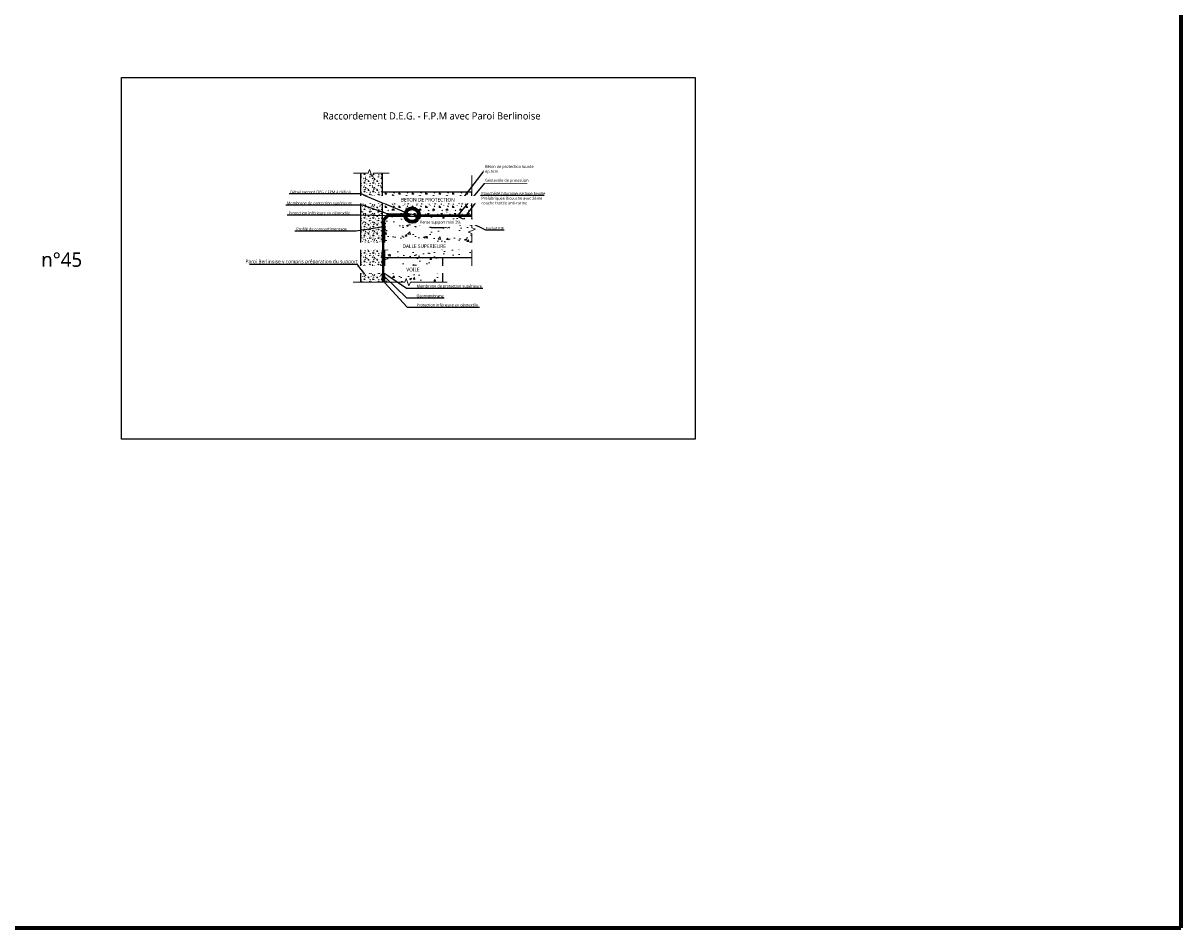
# Model space of a CAD drawing. Header units: millimetres. Extents: x -3314 to 21255525, y -15000 to 1735000.
# Tile 76 of 109: x 29666 to 30474, y 8850 to 9480. Entities that reach past the tile are written whole.
import ezdxf
from ezdxf import colors
from ezdxf.entities.mleader import LeaderData, LeaderLine
from ezdxf.math import Vec2, Vec3

# ---------------------------------------------------------------- set-up
doc = ezdxf.new("R2010")
doc.units = ezdxf.units.MM
for name, pattern in [('CACHE2', [0.1875, 0.125, -0.0625]), ('CONTINU', [0]), ('TIRETPT', [1, 0.5, -0.25, 0, -0.25])]:
    doc.linetypes.add(name, pattern=pattern)
for name, color, linetype, lineweight in [('Dessin_AXE', 8, 'Continuous', 5), ('Dessin_HACHURES', 253, 'Continuous', 9), ('SYSTEME_DEG_ Geomembrane SYNTHETIQUE', 1, 'Continuous', 9), ('SYSTEME_DEG_Protection superieure', 5, 'Continuous', 9), ('SYSTEME_FPM_Enduit EIF', 6, 'Continuous', 9), ("SYSTEME_FPM_Feuille Bitume + enduit d'imperméabilisation", 4, 'Continuous', 9), ('SYSTEME_FPM_GEOTEXTILE de protection', 3, 'ISOLATION', 5)]:
    doc.layers.add(name, color=color, linetype=linetype, lineweight=lineweight)
for name, color, linetype in [('Dessin_CONTOURS BETON', 7, 'Continuous'), ('Dessin_TEXTES', 7, 'CONTINU'), ('Matériel_Profilé de compartimentage', 7, 'Continuous')]:
    doc.layers.add(name, color=color, linetype=linetype)
doc.layers.add('GEN-_-FMULT', color=210, linetype='Continuous', plot=False)
doc.styles.add('Arial', font='segoeui.ttf')
doc.styles.add('txt-moyen', font='segoeui.ttf')
doc.linetypes.add('ISOLATION', pattern='A,0.0001,-0.1,[134,ltypeshp.shx,S=0.1,R=0,X=-0.1,Y=0],-0.2,[134,ltypeshp.shx,S=0.1,R=180,X=0.1,Y=0],-0.1', length=0.4001)
doc.dimstyles.new('1000F2', dxfattribs={"dimscale": 10, "dimtxt": 0.25, "dimasz": 0.3, "dimexe": 0.2, "dimexo": 0, "dimgap": 0.1, "dimtad": 1, "dimzin": 0, "dimdsep": 46, "dimtxsty": 'txt-moyen', "dimcen": 0.1, "dimclrd": 256, "dimclre": 256, "dimclrt": 256, "dimazin": 0, "dimtfac": 1, "dimtmove": 2, "dimatfit": 3, "dimfxl": 1, "dimtolj": 1, "dimtzin": 0, "dimlwd": -1, "dimlwe": -1, "dimarcsym": 0})

msp = doc.modelspace()

# ---------------------------------------------------------------- hatches: boundary and pattern name
at = {"layer": 'Dessin_HACHURES'}
h = msp.add_hatch(dxfattribs=at)
h.set_pattern_fill('CONCRETE1', color=256, scale=0.3)
h.paths.add_polyline_path([(29916.8317, 9375.4351), (29910.6901, 9375.4351), (29909.7526, 9372.8594), (29908.8151, 9375.4351), (29901.836, 9375.4351), (29901.836, 9316.4877), (29901.836, 9299.4785), (29916.8317, 9299.4785), (29916.8317, 9349.5276)])
at = {"layer": 'Dessin_HACHURES', "linetype": 'ByBlock'}
h = msp.add_hatch(dxfattribs=at)
h.set_pattern_fill('CONCRETE1', color=256, scale=0.462523)
h.set_pattern_definition([(0, (51394.3875, 3552.623), (9.3984772, 9.3984772), [1.1748097, -8.2236676]), (90, (51394.3875, 3552.623), (-9.3984772, 9.3984772), [1.1748097, -8.2236676]), (135, (51395.5623, 3552.6226), (-9.3984772, 8e-16), [1.6614318, -11.6300225]), (0, (51395.562, 3557.909), (9.3984772, 9.3984772), [1.1748097, -8.2236676]), (45, (51396.15, 3557.322), (0, 9.3984772), [0.8307154, -12.460738]), (135, (51396.15, 3557.322), (-9.3984772, 8e-16), [0.8307154, -12.460738]), (0, (51399.087, 3560.259), (9.3984772, 9.3984772), [1.6614318, -7.7370455]), (45, (51399.087, 3560.259), (0, 9.3984772), [1.1748097, -12.1166447]), (135, (51400.748, 3560.259), (-9.3984772, 8e-16), [1.1748097, -12.1166447]), (90, (51400.849, 3554.972), (-9.3984772, 9.3984772), [1.1748097, -8.2236676]), (45, (51400.849, 3554.972), (0, 9.3984772), [0.8307154, -12.460738]), (135, (51401.4364, 3555.5596), (-9.3984772, 8e-16), [0.8307154, -12.460738]), (0, (51395.562, 3554.972), (9.3984772, 9.3984772), [0.587405, -7.8712247]), (0, (51402.611, 3557.322), (9.3984772, 9.3984772), [0.587405, -7.8712247]), (90, (51399.674, 3558.497), (-9.3984772, 9.3984772), [0.587405, -7.8712247]), (135, (51400.849, 3553.21), (-9.3984772, 8e-16), [0.8307154, -12.460738]), (135, (51396.737, 3559.6714), (-9.3984772, 8e-16), [0.8307154, -12.460738]), (45, (51398.793, 3555.7064), (0, 9.3984772), [0.8307154, -12.460738]), (90, (51397.618, 3553.797), (-9.3984772, 9.3984772), [0.1468512, -9.251626]), (90, (51398.059, 3557.762), (-9.3984772, 9.3984772), [0.1468512, -9.251626]), (90, (51402.464, 3559.378), (-9.3984772, 9.3984772), [0.1468512, -9.251626]), (90, (51402.611, 3554.385), (-9.3984772, 9.3984772), [0.1468512, -9.251626])])
h.paths.add_polyline_path([(29979.255, 9346.4712), (29979.255, 9362.2012), (29916.8317, 9362.2012), (29916.8317, 9342.9055), (29920.7285, 9346.9823), (29936.4752, 9347.0593), (29938.9761, 9346.5254), (29954.2973, 9346.4874), (29978.815, 9346.4798)])
at = {"layer": 'Dessin_HACHURES', "linetype": 'CONTINU', "lineweight": 0}
h = msp.add_hatch(dxfattribs=at)
h.set_pattern_fill('AR-CONC', color=256, scale=2)
h.set_pattern_definition([(50, (31417.776, 9009.257), (14.3452, -1.25504), [1.5, -16.5]), (355, (31417.776, 9009.257), (-2.77503, 15.04384), [1.2, -13.2]), (100.4514, (31418.972, 9009.152), (11.57018, 13.7888), [1.2748, -14.02284]), (46.1842, (31417.776, 9013.257), (21.34483, -3.31039), [2.25, -24.75]), (96.6356, (31419.555, 9012.981), (18.69324, 19.48237), [1.9122, -21.03428]), (351.1842, (31417.776, 9013.257), (18.69324, 19.48237), [1.8, -19.8]), (21, (31419.776, 9012.257), (11.93814, -8.05238), [1.5, -16.5]), (326, (31419.776, 9012.257), (4.8663, 14.503), [1.2, -13.2]), (71.4514, (31420.771, 9011.586), (16.80445, 6.45062), [1.2748, -14.02284]), (37.5, (31417.776, 9009.257), (0.243197, 6.657877), [0, -13.04, 0, -13.4, 0, -13.25]), (7.5, (31417.776, 9009.257), (5.26139, 7.888234), [0, -7.64, 0, -12.74, 0, -5.05]), (327.5, (31413.316, 9009.257), (10.676449, -0.451097), [0, -5, 0, -15.6, 0, -20.7]), (317.5, (31411.316, 9009.257), (11.663723, 2.0021), [0, -6.5, 0, -10.36, 0, -14.7])])
h.paths.add_polyline_path([(29979.255, 9345.4482), (29945.5034, 9345.4482), (29945.5034, 9340.4482), (29944.5034, 9340.4482), (29944.5034, 9345.4482), (29921.2917, 9345.4482), (29918.2917, 9342.4482), (29918.2917, 9316.4877), (29979.255, 9316.4877), (29979.255, 9333.4898), (29976.6793, 9334.4273), (29979.255, 9335.3648)])
h.paths.add_polyline_path([(29918.2917, 9316.4877), (29918.2917, 9299.4785), (29934.1033, 9299.4785), (29935.0408, 9302.0543), (29935.9783, 9299.4785), (29958.8595, 9299.4785), (29958.8595, 9316.4877)])
h.paths.add_polyline_path([(29924.0247, 9332.9339), (29931.8569, 9332.9339), (29931.8569, 9337.0553), (29924.0247, 9337.0553)], flags=16)
h.paths.add_polyline_path([(29943.2247, 9332.95), (29951.0569, 9332.95), (29951.0569, 9337.0714), (29943.2247, 9337.0714)], flags=16)
h.paths.add_polyline_path([(29959.7243, 9332.95), (29967.5565, 9332.95), (29967.5565, 9337.0714), (29959.7243, 9337.0714)], flags=16)
h.paths.add_polyline_path([(29927.9889, 9322.3105), (29963.9814, 9322.3105), (29963.9814, 9327.4623), (29927.9889, 9327.4623)], flags=16)
h.paths.add_polyline_path([(29932.5362, 9306.0149), (29944.0744, 9306.0149), (29944.0744, 9311.1667), (29932.5362, 9311.1667)], flags=16)

# ---------------------------------------------------------------- linework, layer by layer
at = {"layer": 'Defpoints', "lineweight": 70}
for p in [(30473.5058, 12623.2321), (28951.8084, 8849.5166)]:
    msp.add_line(p, (30473.5058, 8849.5166), dxfattribs=at)
at = {"layer": 'Dessin_AXE', "flags": 128}
for points in [[(29921.6666, 9375.4351), (29910.6901, 9375.4351), (29909.7526, 9372.8594), (29907.8776, 9378.0109), (29906.9401, 9375.4351), (29896.7809, 9375.4351)], [(29979.255, 9373.9133), (29979.255, 9337.2398), (29981.8308, 9336.3023), (29976.6793, 9334.4273), (29979.255, 9333.4898), (29979.255, 9309.2183)], [(29962.0038, 9299.4785), (29936.3933, 9299.4785), (29935.4558, 9296.9028), (29933.5808, 9302.0543), (29932.6433, 9299.4785), (29896.4657, 9299.4785)]]:
    msp.add_lwpolyline(points, dxfattribs=at)
at = {"layer": 'Dessin_CONTOURS BETON'}
msp.add_line((29918.2917, 9342.4482), (29921.2917, 9345.4482), dxfattribs=at)
at = {"layer": 'Dessin_CONTOURS BETON', "linetype": 'CONTINU'}
for p, q in [((29918.2917, 9342.4482), (29918.2917, 9299.4785)), ((29958.8595, 9316.4877), (29958.8595, 9299.4785))]:
    msp.add_line(p, q, dxfattribs=at)
at = {"layer": 'Dessin_CONTOURS BETON'}
for points in [[(29901.836, 9299.4785), (29901.836, 9316.4877), (29901.836, 9375.4351)], [(29916.8317, 9375.4351), (29916.8317, 9299.4785)], [(29979.255, 9346.4712), (29979.255, 9362.2012), (29916.8317, 9362.2012), (29916.8317, 9342.9055), (29920.7285, 9346.9823), (29936.4752, 9347.0593), (29938.9761, 9346.5254), (29954.2973, 9346.4874), (29978.815, 9346.4798), (29979.255, 9346.4712)], [(29921.2917, 9345.4482), (29944.5034, 9345.4482)], [(29944.5034, 9345.4482), (29979.255, 9345.4482)], [(29979.255, 9316.4877), (29918.2917, 9316.4877)]]:
    msp.add_lwpolyline(points, dxfattribs=at)
at = {"layer": 'Matériel_Profilé de compartimentage', "linetype": 'CONTINU', "const_width": 0.6596, "flags": 128}
for points in [[(29918.104, 9342.3317), (29918.104, 9334.1813)], [(29919.3635, 9340.3317), (29918.104, 9340.3317)], [(29918.104, 9338.1028), (29919.3635, 9338.1028)], [(29918.104, 9336.0892), (29919.3635, 9336.0892)]]:
    msp.add_lwpolyline(points, dxfattribs=at)
at = {"layer": 'SYSTEME_DEG_Protection superieure', "linetype": 'CACHE2', "ltscale": 10, "const_width": 0.5, "flags": 128}
msp.add_lwpolyline([(29936.4752, 9346.8021), (29920.8114, 9346.7046), (29917.0216, 9342.6875)], dxfattribs=at)
at = {"layer": 'SYSTEME_FPM_Enduit EIF', "ltscale": 0.1, "const_width": 0.2}
msp.add_lwpolyline([(29938.915, 9345.4482), (29979.255, 9345.4482)], dxfattribs=at)
at = {"layer": "SYSTEME_FPM_Feuille Bitume + enduit d'imperméabilisation", "const_width": 0.5}
msp.add_lwpolyline([(29979.255, 9345.8059), (29938.915, 9345.8165), (29938.8389, 9345.8665), (29938.915, 9345.8165)], dxfattribs=at)
at = {"layer": 'SYSTEME_FPM_GEOTEXTILE de protection', "ltscale": 0.5}
for points in [[(29918.1226, 9342.6279), (29921.2042, 9345.703), (29936.4752, 9345.7027)], [(29938.9172, 9346.3038), (29963.7588, 9346.259), (29979.255, 9346.2787)]]:
    msp.add_lwpolyline(points, dxfattribs=at)

# ---------------------------------------------------------------- texts
at = {"layer": 'Dessin_TEXTES', "style": 'Arial'}
msp.add_text('n°45', height=10, dxfattribs=at).set_placement((29679.08, 9310.17))
at = {"layer": 'Dessin_TEXTES', "insert": (29988.9574, 9336.9377), "char_height": 2, "width": 45.903169, "attachment_point": 4, "style": 'txt-moyen', "bg_fill": 2}
msp.add_mtext('\\pxsm1;Enduit EIF', dxfattribs=at)
at = {"layer": 'GEN-_-FMULT', "insert": (29951.289, 9417.8294), "char_height": 5, "width": 406, "attachment_point": 2, "style": 'Arial'}
msp.add_mtext('Raccordement D.E.G. - F.P.M avec Paroi Berlinoise', dxfattribs=at)

# ---------------------------------------------------------------- leaders
at = {"layer": 'Dessin_TEXTES'}
msp.add_leader([(29969.7753, 9346.2341), (29988.5072, 9368.8064), (30017.8246, 9368.8064)], dimstyle='1000F2', override={"dimgap": 0.1, "dimtad": 0}, dxfattribs=at)
ml = msp.add_multileader_mtext('Standard', dxfattribs=at)
ml.set_content('Membrane de protection supérieure', color=256, style='txt-moyen')
ml.set_leader_properties(linetype='ByLayer', lineweight=-1)
ml.build(insert=Vec2(0, 0))
ml.multileader.update_dxf_attribs({"text_left_attachment_type": 6, "text_right_attachment_type": 6, "dogleg_length": 7.5, "arrow_head_size": 2.5})
ctx = ml.context
ctx.base_point, ctx.char_height, ctx.arrow_head_size, ctx.plane_origin = Vec3(29850.0394, 9353.0355), 2, 2.5, Vec3(29821.8044, 9359.8178)
ctx.left_attachment, ctx.right_attachment, ctx.text_align_type = 6, 6, 2
notes = []
notes.append((ctx, [(0, (1, 1, 0), (29902.9505, 9353.0355), (-1, 0), 5.015, [(0, [(29921.4641, 9346.7086)], 0, [])])]))
ctx.mtext.insert, ctx.mtext.alignment, ctx.mtext.flow_direction = Vec3(29895.9354, 9355.5895), 3, 5
ml = msp.add_multileader_mtext('Standard', dxfattribs=at)
ml.set_content('Protection inférieure en géotextile', color=256, style='txt-moyen')
ml.set_leader_properties(linetype='ByLayer', lineweight=-1)
ml.build(insert=Vec2(0, 0))
ml.multileader.update_dxf_attribs({"text_left_attachment_type": 6, "text_right_attachment_type": 6, "dogleg_length": 7.5, "arrow_head_size": 2.5})
ctx = ml.context
ctx.base_point, ctx.char_height, ctx.arrow_head_size, ctx.plane_origin = Vec3(29851.187, 9346.0595), 2, 2.5, Vec3(29831.667, 9350.2531)
ctx.left_attachment, ctx.right_attachment, ctx.text_align_type = 6, 6, 2
notes.append((ctx, [(0, (1, 1, 0), (29901.0423, 9346.0595), (-1, 0), 4.6033, [(0, [(29921.2042, 9345.703)], 0, [])])]))
ctx.mtext.insert, ctx.mtext.alignment, ctx.mtext.flow_direction = Vec3(29894.439, 9348.6455), 3, 5
ml = msp.add_multileader_mtext('Standard', dxfattribs=at)
ml.set_content('Protection inférieure en géotextile', color=256, style='txt-moyen')
ml.set_leader_properties(linetype='ByLayer', lineweight=-1)
ml.build(insert=Vec2(0, 0))
ml.multileader.update_dxf_attribs({"text_left_attachment_type": 6, "text_right_attachment_type": 6, "dogleg_length": 7.5, "arrow_head_size": 2.5})
ctx = ml.context
ctx.base_point, ctx.char_height, ctx.arrow_head_size, ctx.plane_origin = Vec3(29938.717, 9282.0043), 2, 2.5, Vec3(29919.1971, 9286.1979)
ctx.left_attachment, ctx.right_attachment = 6, 6
notes.append((ctx, [(0, (1, 1, 0), (29934.1137, 9282.0043), (1, 0), 4.6033, [(0, [(29917.0307, 9300.9124)], 0, [])])]))
ctx.mtext.insert, ctx.mtext.flow_direction = Vec3(29940.717, 9284.5903), 5
for ctx, leaders in notes:
    for number, flags, end, landing, length, lines in leaders:
        leader = LeaderData()
        leader.index, (leader.has_last_leader_line, leader.has_dogleg_vector, leader.attachment_direction) = number, flags
        leader.last_leader_point, leader.dogleg_vector, leader.dogleg_length = Vec3(end), Vec3(landing), length
        for number, points, colour, breaks in lines:
            line = LeaderLine()
            line.index, line.vertices, line.color, line.breaks = number, Vec3.list(points), colors.encode_raw_color(colour), breaks
            leader.lines.append(line)
        ctx.leaders.append(leader)

# ---------------------------------------------------------------- next in the draw order: texts
at = {"layer": 'Dessin_TEXTES', "style": 'txt-moyen', "bg_fill": 2}
for s, insert, char_height, width, attachment_point in [('\\pxsm1;Géotextile de protection', (29988.5072, 9368.8064), 2, 45.903169, 7), ('\\pxsm1;DALLE SUPERIEURE', (29946.026, 9324.5303), 2.5, 116.399869, 5), ('\\pxsm1;Paroi Berlinoise y compris préparation du support', (29899.6658, 9311.8171), 2.5, 116.399869, 9)]:
    msp.add_mtext(s, dxfattribs=dict(at, insert=insert, char_height=char_height, width=width, attachment_point=attachment_point))

# ---------------------------------------------------------------- next in the draw order: leaders
at = {"layer": 'Dessin_TEXTES'}
msp.add_leader([(29969.285, 9345.4482), (29988.8902, 9335.9811), (30001.7269, 9335.9811)], dimstyle='1000F2', override={"dimgap": 0.1, "dimtad": 0}, dxfattribs=at)

# ---------------------------------------------------------------- next in the draw order: texts
at = {"layer": 'Dessin_TEXTES', "insert": (29938.2192, 9308.2356), "char_height": 2.5, "width": 116.399869, "attachment_point": 5, "style": 'txt-moyen', "bg_fill": 2}
msp.add_mtext('\\pxsm1;VOILE', dxfattribs=at)

# ---------------------------------------------------------------- next in the draw order: leaders
at = {"layer": 'Dessin_TEXTES'}
msp.add_leader([(29970.1691, 9354.1646), (29988.5072, 9378.0373), (30021.625, 9378.0373)], dimstyle='1000F2', override={"dimgap": 0.1, "dimtad": 0}, dxfattribs=at)
ml = msp.add_multileader_mtext('Standard', dxfattribs=at)
ml.set_content('Profilé de compartimentage', color=256, style='txt-moyen')
ml.set_leader_properties(linetype='ByLayer', lineweight=-1)
ml.build(insert=Vec2(0, 0))
ml.multileader.update_dxf_attribs({"text_left_attachment_type": 6, "text_right_attachment_type": 6, "dogleg_length": 7.5, "arrow_head_size": 2.5})
ctx = ml.context
ctx.base_point, ctx.char_height, ctx.arrow_head_size, ctx.plane_origin = Vec3(29848.8, 9334.9289), 2, 2.5, Vec3(29829.28, 9339.1225)
ctx.left_attachment, ctx.right_attachment, ctx.text_align_type = 6, 6, 2
notes = []
notes.append((ctx, [(0, (1, 1, 0), (29898.6553, 9334.9289), (-1, 0), 4.6033, [(0, [(29918.7337, 9338.1028)], 0, [])])]))
ctx.mtext.insert, ctx.mtext.alignment, ctx.mtext.flow_direction = Vec3(29892.052, 9337.5149), 3, 5
for ctx, leaders in notes:
    for number, flags, end, landing, length, lines in leaders:
        leader = LeaderData()
        leader.index, (leader.has_last_leader_line, leader.has_dogleg_vector, leader.attachment_direction) = number, flags
        leader.last_leader_point, leader.dogleg_vector, leader.dogleg_length = Vec3(end), Vec3(landing), length
        for number, points, colour, breaks in lines:
            line = LeaderLine()
            line.index, line.vertices, line.color, line.breaks = number, Vec3.list(points), colors.encode_raw_color(colour), breaks
            leader.lines.append(line)
        ctx.leaders.append(leader)

# ---------------------------------------------------------------- next in the draw order: linework, layer by layer
at = {"layer": 'SYSTEME_DEG_ Geomembrane SYNTHETIQUE', "linetype": 'TIRETPT', "const_width": 0.5, "flags": 128}
msp.add_lwpolyline([(29917.5327, 9299.4785), (29917.5339, 9342.6456), (29920.9814, 9346.2362), (29936.4752, 9346.227), (29936.4752, 9346.227), (29936.4752, 9346.227)], dxfattribs=at)
at = {"layer": 'SYSTEME_DEG_Protection superieure', "linetype": 'CACHE2', "ltscale": 10, "const_width": 0.5, "flags": 128}
msp.add_lwpolyline([(29918.0345, 9299.4885), (29918.041, 9334.3079), (29918.041, 9334.3079)], dxfattribs=at)
at = {"layer": 'SYSTEME_FPM_GEOTEXTILE de protection', "ltscale": 0.5}
msp.add_lwpolyline([(29917.031, 9299.4785), (29917.0216, 9342.6875), (29917.0216, 9342.6875)], dxfattribs=at)

# ---------------------------------------------------------------- next in the draw order: texts
at = {"layer": 'Dessin_TEXTES', "char_height": 2, "width": 45.903169, "attachment_point": 4, "style": 'txt-moyen', "bg_fill": 2}
for s, insert in [('\\pxsm1;Béton de protection lourde \\Pép.5cm', (29988.5072, 9378.0373)), ('\\pxsm1;Etanchéité bitumineuse type Feuille\\PPréfabriquée Bicouche avec 2ème\\Pcouche traitée anti-racine', (29985.9403, 9357.9369))]:
    msp.add_mtext(s, dxfattribs=dict(at, insert=insert))

# ---------------------------------------------------------------- next in the draw order: leaders
at = {"layer": 'Dessin_TEXTES'}
msp.add_leader([(29904.7638, 9304.9702), (29899.6658, 9311.8171), (29824.3872, 9311.8171)], dimstyle='1000F2', override={"dimgap": 0.1, "dimtad": 0}, dxfattribs=at)
ml = msp.add_multileader_mtext('Standard', dxfattribs=at)
ml.set_content('Membrane de protection supérieure', color=256, style='txt-moyen')
ml.set_leader_properties(linetype='ByLayer', lineweight=-1)
ml.build(insert=Vec2(0, 0))
ml.multileader.update_dxf_attribs({"text_left_attachment_type": 6, "text_right_attachment_type": 6, "dogleg_length": 7.5, "arrow_head_size": 2.5})
ctx = ml.context
ctx.base_point, ctx.char_height, ctx.arrow_head_size, ctx.plane_origin = Vec3(29938.717, 9295.1905), 2, 2.5, Vec3(29910.482, 9301.9728)
ctx.left_attachment, ctx.right_attachment = 6, 6
notes = []
notes.append((ctx, [(0, (1, 1, 0), (29933.702, 9295.1905), (1, 0), 5.015, [(0, [(29918.0383, 9306.0373)], 0, [])])]))
ctx.mtext.insert, ctx.mtext.flow_direction = Vec3(29940.717, 9297.7445), 5
ml = msp.add_multileader_mtext('Standard', dxfattribs=at)
ml.set_content('Géomembrane', color=256, style='txt-moyen')
ml.set_leader_properties(linetype='ByLayer', lineweight=-1)
ml.build(insert=Vec2(0, 0))
ml.multileader.update_dxf_attribs({"text_left_attachment_type": 6, "text_right_attachment_type": 6, "dogleg_length": 7.5, "arrow_head_size": 2.5})
ctx = ml.context
ctx.base_point, ctx.char_height, ctx.arrow_head_size, ctx.plane_origin = Vec3(29938.717, 9288.5396), 2, 2.5, Vec3(29915.1853, 9295.3232)
ctx.left_attachment, ctx.right_attachment = 6, 6
notes.append((ctx, [(0, (1, 1, 0), (29933.702, 9288.5396), (1, 0), 5.015, [(0, [(29917.447, 9304.1627)], 0, [])])]))
ctx.mtext.insert, ctx.mtext.flow_direction = Vec3(29940.717, 9290.9396), 5
for ctx, leaders in notes:
    for number, flags, end, landing, length, lines in leaders:
        leader = LeaderData()
        leader.index, (leader.has_last_leader_line, leader.has_dogleg_vector, leader.attachment_direction) = number, flags
        leader.last_leader_point, leader.dogleg_vector, leader.dogleg_length = Vec3(end), Vec3(landing), length
        for number, points, colour, breaks in lines:
            line = LeaderLine()
            line.index, line.vertices, line.color, line.breaks = number, Vec3.list(points), colors.encode_raw_color(colour), breaks
            leader.lines.append(line)
        ctx.leaders.append(leader)

# ---------------------------------------------------------------- next in the draw order: leaders
msp.add_leader([(29975.2482, 9345.9075), (29985.9403, 9359.9824), (30029.7511, 9359.9824)], dimstyle='1000F2', override={"dimgap": 0.1, "dimtad": 0}, dxfattribs=at)

# ---------------------------------------------------------------- next in the draw order: texts
at = {"layer": 'Dessin_TEXTES', "insert": (29948.5875, 9356.8891), "char_height": 2.5, "width": 116.399869, "attachment_point": 5, "style": 'txt-moyen', "bg_fill": 2}
msp.add_mtext('\\pxsm1;BETON DE PROTECTION', dxfattribs=at)

# ---------------------------------------------------------------- next in the draw order: linework, layer by layer
at = {"layer": 'Defpoints', "linetype": 'Continuous'}
msp.add_lwpolyline([(29735, 9442), (30135, 9442), (30135, 9190), (29735, 9190)], close=True, dxfattribs=at)
at = {"layer": 'Defpoints', "lineweight": 70}
msp.add_circle((29937.6, 9346.2), 4.8, dxfattribs=at)

# ---------------------------------------------------------------- next in the draw order: leaders
at = {"layer": 'Dessin_TEXTES'}
ml = msp.add_multileader_mtext('Standard', dxfattribs=at)
ml.set_content('Détail raccord DEG / FPM à définir', color=256, style='txt-moyen')
ml.set_leader_properties(linetype='ByLayer', lineweight=-1)
ml.build(insert=Vec2(0, 0))
ml.multileader.update_dxf_attribs({"text_left_attachment_type": 6, "text_right_attachment_type": 6, "dogleg_length": 7.5, "arrow_head_size": 2.5})
ctx = ml.context
ctx.base_point, ctx.char_height, ctx.arrow_head_size, ctx.plane_origin = Vec3(29850.3, 9360.9269), 2, 2.5, Vec3(29820.965, 9367.7092)
ctx.left_attachment, ctx.right_attachment, ctx.text_align_type = 6, 6, 2
notes = []
notes.append((ctx, [(0, (1, 1, 0), (29902.111, 9360.9269), (-1, 0), 5.015, [(0, [(29937.5005, 9346.0378)], 0, [])])]))
ctx.mtext.insert, ctx.mtext.alignment, ctx.mtext.flow_direction = Vec3(29895.096, 9363.3269), 3, 5
for ctx, leaders in notes:
    for number, flags, end, landing, length, lines in leaders:
        leader = LeaderData()
        leader.index, (leader.has_last_leader_line, leader.has_dogleg_vector, leader.attachment_direction) = number, flags
        leader.last_leader_point, leader.dogleg_vector, leader.dogleg_length = Vec3(end), Vec3(landing), length
        for number, points, colour, breaks in lines:
            line = LeaderLine()
            line.index, line.vertices, line.color, line.breaks = number, Vec3.list(points), colors.encode_raw_color(colour), breaks
            leader.lines.append(line)
        ctx.leaders.append(leader)

# ---------------------------------------------------------------- next in the draw order: texts
at = {"layer": 'Dessin_TEXTES', "insert": (29943.1014, 9339.6254), "char_height": 2, "width": 50.271961, "attachment_point": 7, "style": 'txt-moyen', "bg_fill": 2}
msp.add_mtext('Pente support mini 2%', dxfattribs=at)

# ---------------------------------------------------------------- next in the draw order: leaders
at = {"layer": 'Dessin_TEXTES', "linetype": 'CONTINU', "lineweight": 9}
ml = msp.add_multileader_mtext('Standard', dxfattribs=at)
ml.set_content('', color=256, style='txt-moyen')
ml.set_leader_properties(linetype='ByLayer', lineweight=-1)
ml.build(insert=Vec2(0, 0))
ml.multileader.update_dxf_attribs({"text_left_attachment_type": 6, "text_right_attachment_type": 6, "dogleg_length": 0, "arrow_head_size": 3})
ctx = ml.context
ctx.base_point, ctx.char_height, ctx.arrow_head_size, ctx.landing_gap_size, ctx.plane_origin, ctx.plane_x_axis, ctx.plane_y_axis = Vec3(29960.1488, 9337.155), 2.5, 3, 0, Vec3(30002.3106, 9332.8125), Vec3(-1, 0), Vec3(0, -1)
ctx.left_attachment, ctx.right_attachment, ctx.text_align_type = 6, 6, 2
notes = []
notes.append((ctx, [(0, (1, 1, 0), (29960.1488, 9337.655), (1, 0), 0, [(0, [(29948.7307, 9337.3772)], 0, [])])]))
ctx.mtext.insert, ctx.mtext.text_direction, ctx.mtext.rotation, ctx.mtext.alignment, ctx.mtext.flow_direction = Vec3(29960.1488, 9334.655), Vec3(-1, 0), 3.14159265, 3, 5
for ctx, leaders in notes:
    for number, flags, end, landing, length, lines in leaders:
        leader = LeaderData()
        leader.index, (leader.has_last_leader_line, leader.has_dogleg_vector, leader.attachment_direction) = number, flags
        leader.last_leader_point, leader.dogleg_vector, leader.dogleg_length = Vec3(end), Vec3(landing), length
        for number, points, colour, breaks in lines:
            line = LeaderLine()
            line.index, line.vertices, line.color, line.breaks = number, Vec3.list(points), colors.encode_raw_color(colour), breaks
            leader.lines.append(line)
        ctx.leaders.append(leader)

doc.saveas('drawing.dxf')
